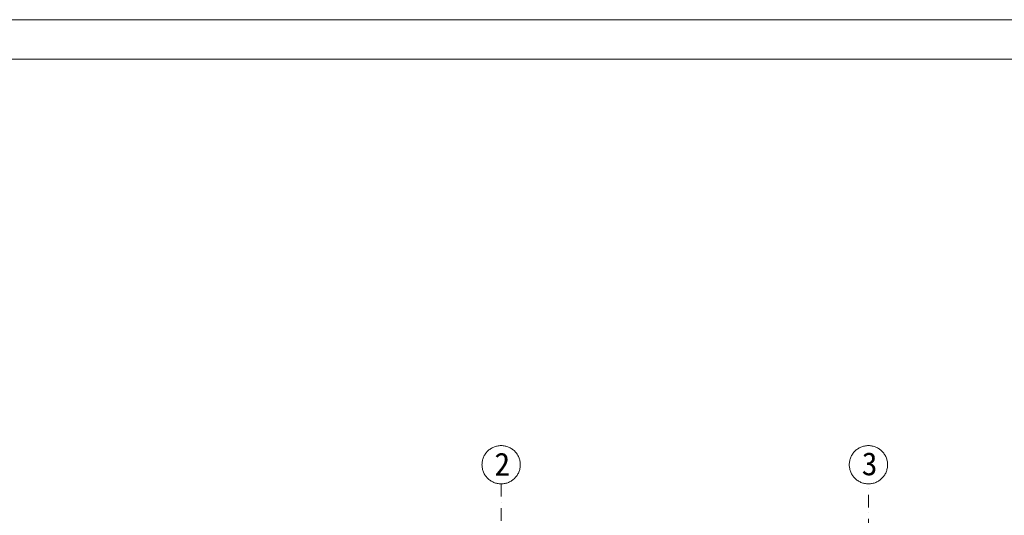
# Model space of a CAD drawing. Header units: millimetres. Extents: x -1373 to 28294, y -9636 to 187.
# Tile 34 of 133: x 4755 to 6122, y -7228 to -6539. Entities that reach past the tile are written whole.
import ezdxf

# ---------------------------------------------------------------- set-up
doc = ezdxf.new("R2010")
doc.units = ezdxf.units.MM
doc.linetypes.add('Kreski i kropki', pattern=[335.138881, 176.388884, -88.194442, 0, -70.555556])
doc.layers.add('_k_opis', color=7, linetype='Continuous', lineweight=13)
doc.layers.add('_k_osie', color=142, linetype='Kreski i kropki', lineweight=13)
doc.styles.add('GENERATED_STYLE_2', font='MS Gothic.ttf')
doc.styles.add('Katarzyna', font='MS Gothic.ttf')

msp = doc.modelspace()

# ---------------------------------------------------------------- linework, layer by layer
at = {"layer": '_k_opis'}
for points in [[(3312.2, -6538.6), (7512.2, -6538.6), (7512.2, -9508.6), (3312.2, -9508.6)], [(3502.2, -6593.6), (7457.2, -6593.6), (7457.2, -9453.6), (3502.2, -9453.6)]]:
    msp.add_lwpolyline(points, close=True, dxfattribs=at)
at = {"layer": '_k_osie', "ltscale": 0.1}
for points in [[(5423.2, -7183.8), (5423.2, -8762.8)], [(5933.2, -8762.8), (5933.2, -7183.8)]]:
    msp.add_lwpolyline(points, dxfattribs=at)
at = {"layer": '_k_osie'}
for centre in [(5423.2, -7157.2), (5933.2, -7157.2)]:
    msp.add_circle(centre, 26.6, dxfattribs=at)

# ---------------------------------------------------------------- texts
at = {"layer": '_k_opis', "ltscale": 5, "insert": (1324.6, -7054.4), "char_height": 8, "attachment_point": 1, "style": 'Katarzyna'}
msp.add_mtext_dynamic_manual_height_columns('\\pi737.46;{\\fMS Gothic|b1|i0|c238|p49;\\H4x;SCHODY TERENOWE\\P\\pi934.84;\\H0.54687x;SKALA 1:50}', width=1047.438, gutter_width=25, heights=[0], dxfattribs=at)
at = {"layer": '_k_osie', "char_height": 32, "attachment_point": 8, "style": 'GENERATED_STYLE_2'}
for s, insert in [('2', (5424.8, -7172.4)), ('3', (5934.8, -7172.4))]:
    msp.add_mtext(s, dxfattribs=dict(at, insert=insert))

doc.saveas('drawing.dxf')
